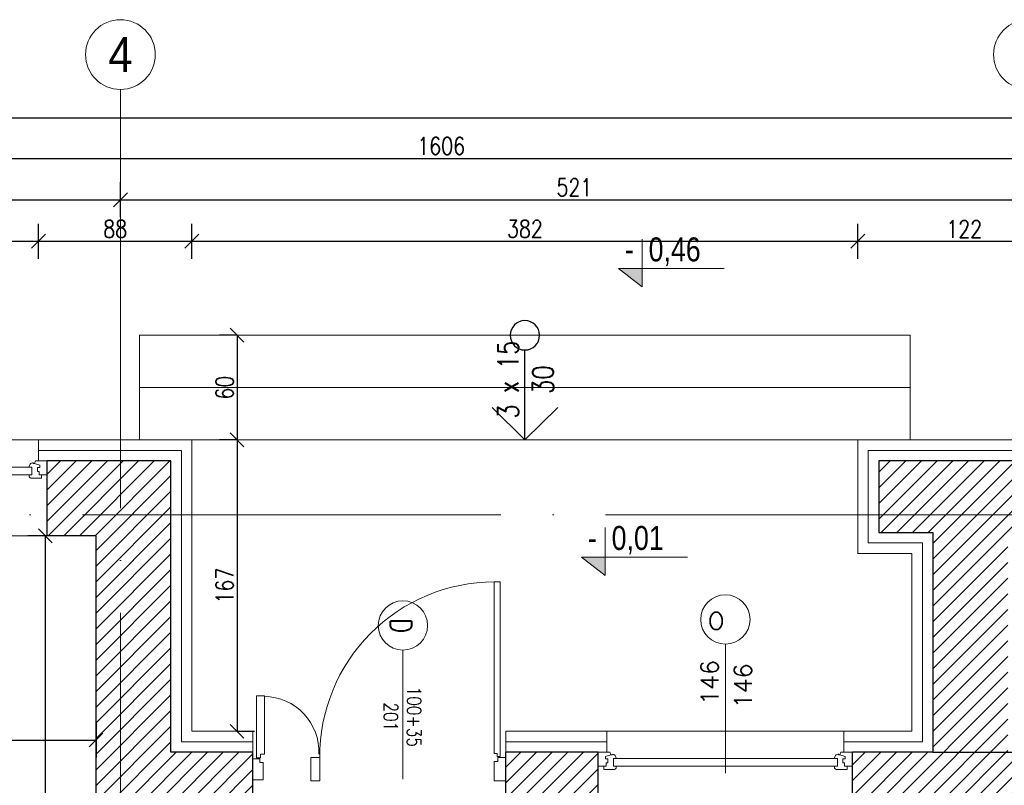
# Model space of a CAD drawing. Header units: millimetres. Extents: x -66901 to 936319, y -323998 to 488548.
# Tile 55 of 84: x 742211 to 747859, y 85452 to 89841. Entities that reach past the tile are written whole.
import ezdxf
from ezdxf.enums import TextEntityAlignment as Align

# ---------------------------------------------------------------- set-up
doc = ezdxf.new("R2010")
doc.units = ezdxf.units.MM
doc.header["$LTSCALE"] = 5
doc.header["$MEASUREMENT"] = 0
doc.linetypes.add('ACAD_ISO04W100', pattern=[30, 24, -3, 0, -3])
doc.linetypes.add('Osie$0$CONTINOUS', pattern=[0])
doc.layers.add('A_HATCH', color=7, linetype='Continuous', lineweight=5, true_color=0x999999)
doc.layers.add('A_IZOLEACJA TERMI_PROJEKTOWANA', color=7, linetype='Continuous', lineweight=15, true_color=0x6093ac)
for name, color, linetype, lineweight in [('A_KONST_ISTNIEJĄCE', 83, 'Continuous', 25), ('A_OPISY', 44, 'Continuous', 9), ('A_OSIE KONSTRUKCYJNE', 150, 'ACAD_ISO04W100', 5), ('A_STOLARKA OKIENNA', 141, 'Continuous', 15), ('A_TEKST', 7, 'Continuous', 15), ('A_WIDOK', 141, 'Continuous', 13), ('A_WYMIAROWANIE', 7, 'Continuous', 9)]:
    doc.layers.add(name, color=color, linetype=linetype, lineweight=lineweight)
doc.layers.add('AA OPISY', color=40, linetype='Continuous')
doc.layers.add('K-S$UPY', color=4, linetype='Continuous')
doc.styles.add('APLUS', font='arial.ttf', dxfattribs={"width": 0.6})
doc.styles.add('DEMIURG_100_opisy', font='arial.ttf', dxfattribs={"width": 0.9, "height": 20})
doc.styles.get("Standard").update_dxf_attribs({"font": 'simplex.shx', "width": 0.8})
doc.linetypes.add('BATTING', pattern='A,0.0001,-0.1,[134,ltypeshp.shx,S=0.1,R=0,X=-0.1,Y=0],-0.2,[134,ltypeshp.shx,S=0.1,R=180,X=0.1,Y=0],-0.1', length=0.4001)
doc.dimstyles.new('1 do 100', dxfattribs={"dimtxt": 10, "dimasz": 8, "dimexe": 10, "dimexo": 10, "dimgap": 2, "dimtad": 1, "dimdec": 0, "dimtxsty": 'Standard', "dimblk": 'OBLIQUE', "dimcen": 2.5, "dimadec": 0, "dimazin": 0, "dimtfac": 1, "dimtdec": 0, "dimtmove": 0, "dimatfit": 3, "dimldrblk": 'OBLIQUE', "dimfxl": 10, "dimfxlon": 1, "dimarcsym": 0})
pattern_1 = [(45, (-15049.4887, -19245.573), (-4.490128, 4.490128), [])]

# ---------------------------------------------------------------- blocks, each defined once
blk = doc.blocks.new('*U599')
for p, q in [((54, 0), (54, -8)), ((54, 0), (60.68, 0)), ((54, 0), (54, -8)), ((60.68, 0), (61.26, -1.55)), ((193.32, 0), (192.74, -1.55)), ((200, 0), (193.32, 0)), ((200, 0), (200, -8)), ((58.24, -2.4), (61.26, -1.55)), ((58.24, -3.73), (58.24, -2.4)), ((59.61, -3.73), (58.24, -3.73)), ((59.61, -6.06), (59.61, -3.73)), ((61.26, -1.55), (62.11, -1.55)), ((62.11, -1.55), (62.01, -1.01)), ((62.75, -7.98), (62.75, -3.66)), ((62.75, -3.66), (64.38, -3.66)), ((191.25, -3.66), (189.62, -3.66)), ((191.25, -7.98), (191.25, -3.66)), ((191.89, -1.55), (191.99, -1.01)), ((192.74, -1.55), (191.89, -1.55)), ((195.76, -2.4), (192.74, -1.55)), ((194.39, -6.06), (194.39, -3.73)), ((194.39, -3.73), (195.76, -3.73)), ((195.76, -3.73), (195.76, -2.4)), ((54, -8), (57.2, -8)), ((57.2, -8), (57.2, -9.92)), ((57.2, -8), (58.59, -8)), ((57.2, -9.92), (63.06, -9.92)), ((58.59, -8), (58.59, -6.06)), ((58.59, -6.06), (59.61, -6.06)), ((64.34, -7.98), (62.75, -7.98)), ((64.34, -9.03), (64.34, -7.98)), ((189.66, -9.03), (189.66, -7.98)), ((189.66, -7.98), (191.25, -7.98)), ((196.8, -9.92), (190.94, -9.92)), ((195.41, -6.06), (194.39, -6.06)), ((195.41, -8), (195.41, -6.06)), ((196.8, -8), (195.41, -8)), ((200, -8), (196.8, -8)), ((196.8, -8), (196.8, -9.92))]:
    blk.add_line(p, q)
blk.add_lwpolyline([(62.75, -3.66), (191.25, -3.66), (191.25, -7.98), (62.75, -7.98)], close=True)
for centre, radius, start, end in [((61.87, -3.52), 2.51, 356.8105, 86.8105), ((192.13, -3.52), 2.51, 93.1895, 183.1895), ((62.97, -8.42), 1.5, 273.3553, 335.6854), ((191.03, -8.42), 1.5, 204.3146, 266.6447)]:
    blk.add_arc(centre, radius, start, end)
blk = doc.blocks.new('*U601')
for p, q in [((-37, 0), (-37, -8)), ((-37, 0), (-30.32, 0)), ((-37, 0), (-37, -8)), ((-30.32, 0), (-29.74, -1.55)), ((193.32, 0), (192.74, -1.55)), ((200, 0), (193.32, 0)), ((200, 0), (200, -8)), ((-32.76, -2.4), (-29.74, -1.55)), ((-32.76, -3.73), (-32.76, -2.4)), ((-31.39, -3.73), (-32.76, -3.73)), ((-31.39, -6.06), (-31.39, -3.73)), ((-29.74, -1.55), (-28.89, -1.55)), ((-28.89, -1.55), (-28.99, -1.01)), ((-28.25, -7.98), (-28.25, -3.66)), ((-28.25, -3.66), (-26.62, -3.66)), ((191.25, -3.66), (189.62, -3.66)), ((191.25, -7.98), (191.25, -3.66)), ((191.89, -1.55), (191.99, -1.01)), ((192.74, -1.55), (191.89, -1.55)), ((195.76, -2.4), (192.74, -1.55)), ((194.39, -6.06), (194.39, -3.73)), ((194.39, -3.73), (195.76, -3.73)), ((195.76, -3.73), (195.76, -2.4)), ((-37, -8), (-33.8, -8)), ((-33.8, -8), (-33.8, -9.92)), ((-33.8, -8), (-32.41, -8)), ((-33.8, -9.92), (-27.94, -9.92)), ((-32.41, -8), (-32.41, -6.06)), ((-32.41, -6.06), (-31.39, -6.06)), ((-26.66, -7.98), (-28.25, -7.98)), ((-26.66, -9.03), (-26.66, -7.98)), ((189.66, -9.03), (189.66, -7.98)), ((189.66, -7.98), (191.25, -7.98)), ((196.8, -9.92), (190.94, -9.92)), ((195.41, -6.06), (194.39, -6.06)), ((195.41, -8), (195.41, -6.06)), ((196.8, -8), (195.41, -8)), ((200, -8), (196.8, -8)), ((196.8, -8), (196.8, -9.92))]:
    blk.add_line(p, q)
blk.add_lwpolyline([(-28.25, -3.66), (191.25, -3.66), (191.25, -7.98), (-28.25, -7.98)], close=True)
for centre, radius, start, end in [((-29.13, -3.52), 2.51, 356.8105, 86.8105), ((192.13, -3.52), 2.51, 93.1895, 183.1895), ((-28.03, -8.42), 1.5, 273.3553, 335.6854), ((191.03, -8.42), 1.5, 204.3146, 266.6447)]:
    blk.add_arc(centre, radius, start, end)
blk = doc.blocks.new('*U596')
at = {"layer": 'AA OPISY'}
for q in [(-103.53, 18.82), (-136.57, 0), (-103.53, -18.82)]:
    blk.add_line((-85, 0), q, dxfattribs=at)
blk.add_circle((-145, 0), 8.43, dxfattribs=at)
blk = doc.blocks.new('WARTOŚĆ')
at = {"layer": 'A_OPISY'}
blk.add_line((0, 0), (0, 73.97), dxfattribs=at)
blk.add_circle((0, 88.12), 14.15, dxfattribs=at)
blk.add_attdef('OZ', (-9.99, 82.42), '', height=10, dxfattribs=at)
for tag, p in [('S', (-4.03, 32.64)), ('H', (15.09, 32.64))]:
    blk.add_attdef(tag, p, '', height=10, rotation=90, dxfattribs=at)
blk = doc.blocks.new('*U171')
blk.add_hatch(color=256).paths.add_polyline_path([(0, 0.1532), (-0.198, 0.1532), (0, 0)])
blk.add_line((0, 0.1532), (0, 0.4))
blk.add_lwpolyline([(0, 0.1532), (0, 0), (-0.198, 0.1532), (0.6852, 0.1532)])
at = {"style": 'APLUS', "width": 0.8}
blk.add_attdef('%%P_0.00', text='', height=0.2, dxfattribs=at).set_placement((-0.1457, 0.1532), align=Align.BOTTOM_LEFT)
blk = doc.blocks.new('OSI')
at = {"layer": 'A_OSIE KONSTRUKCYJNE', "ltscale": 2}
for p, q in [((17829.03, 22227.01), (17829.03, 19966.92)), ((17207.22, 21983.12), (19027.17, 21983.12))]:
    blk.add_line(p, q, dxfattribs=at)
at = {"layer": 'A_OSIE KONSTRUKCYJNE', "linetype": 'Continuous'}
for centre in [(17829.03, 22247.01), (18349.85, 22247.01)]:
    blk.add_circle(centre, 20, dxfattribs=at)
at = {"layer": 'A_OSIE KONSTRUKCYJNE', "linetype": 'Osie$0$CONTINOUS', "style": 'DEMIURG_100_opisy', "width": 0.9}
blk.add_text('4', height=20, dxfattribs=at).set_placement((17829.03, 22247.01), align=Align.MIDDLE_CENTER)
blk = doc.blocks.new('_Oblique')
at = {"color": 0, "linetype": 'ByBlock', "lineweight": -2}
blk.add_line((-0.5, -0.5), (0.5, 0.5), dxfattribs=at)
blk = doc.blocks.new('*D380')
at = {"layer": 'A_WYMIAROWANIE', "color": 0, "lineweight": -2, "ltscale": 2, "transparency": 16777216}
for p, q in [((14201.26, 19478.68), (14201.26, 19488.68)), ((14775.26, 19488.68), (14775.26, 19468.68)), ((14201.26, 19478.68), (14775.26, 19478.68))]:
    blk.add_line(p, q, dxfattribs=at)
at = {"layer": 'Defpoints', "color": 0, "ltscale": 2, "transparency": 16777216}
for p in [(14775.26, 19512.16), (14201.26, 19478.68), (14775.26, 19478.68)]:
    blk.add_point(p, dxfattribs=at)
at = {"layer": 'A_WYMIAROWANIE', "color": 0, "lineweight": -2, "ltscale": 2, "transparency": 16777216, "xscale": 8, "yscale": 8, "zscale": 8, "rotation": 180}
blk.add_blockref('_Oblique', (14201.26, 19478.68), dxfattribs=at)
at = {"layer": 'A_WYMIAROWANIE', "color": 0, "lineweight": -2, "ltscale": 2, "transparency": 16777216, "xscale": 8, "yscale": 8, "zscale": 8}
blk.add_blockref('_Oblique', (14775.26, 19478.68), dxfattribs=at)
at = {"layer": 'A_WYMIAROWANIE', "color": 0, "ltscale": 2, "transparency": 16777216, "insert": (14488.26, 19485.77), "char_height": 10, "attachment_point": 5}
blk.add_mtext('574', dxfattribs=at)
blk = doc.blocks.new('*D409')
at = {"layer": 'A_WYMIAROWANIE', "color": 0, "lineweight": -2, "ltscale": 2, "transparency": 16777216}
for p, q in [((14515.26, 19754.53), (14515.26, 19774.53)), ((14742.26, 19754.53), (14742.26, 19774.53)), ((14515.26, 19764.53), (14742.26, 19764.53))]:
    blk.add_line(p, q, dxfattribs=at)
at = {"layer": 'Defpoints', "color": 0, "ltscale": 2, "transparency": 16777216}
for p in [(14742.26, 19764.53), (14515.26, 19650.66), (14742.26, 19650.66)]:
    blk.add_point(p, dxfattribs=at)
at = {"layer": 'A_WYMIAROWANIE', "color": 0, "lineweight": -2, "ltscale": 2, "transparency": 16777216, "xscale": 8, "yscale": 8, "zscale": 8, "rotation": 180}
blk.add_blockref('_Oblique', (14515.26, 19764.53), dxfattribs=at)
at = {"layer": 'A_WYMIAROWANIE', "color": 0, "lineweight": -2, "ltscale": 2, "transparency": 16777216, "xscale": 8, "yscale": 8, "zscale": 8}
blk.add_blockref('_Oblique', (14742.26, 19764.53), dxfattribs=at)
at = {"layer": 'A_WYMIAROWANIE', "color": 0, "ltscale": 2, "transparency": 16777216, "insert": (14628.76, 19771.55), "char_height": 10, "attachment_point": 5}
blk.add_mtext('227', dxfattribs=at)
blk = doc.blocks.new('*D410')
at = {"layer": 'A_WYMIAROWANIE', "color": 0, "lineweight": -2, "ltscale": 2, "transparency": 16777216}
for p, q in [((14742.26, 19754.53), (14742.26, 19774.53)), ((14830.26, 19754.53), (14830.26, 19774.53)), ((14742.26, 19764.53), (14830.26, 19764.53))]:
    blk.add_line(p, q, dxfattribs=at)
at = {"layer": 'Defpoints', "color": 0, "ltscale": 2, "transparency": 16777216}
for p in [(14830.26, 19764.53), (14742.26, 19650.66), (14830.26, 19650.66)]:
    blk.add_point(p, dxfattribs=at)
at = {"layer": 'A_WYMIAROWANIE', "color": 0, "lineweight": -2, "ltscale": 2, "transparency": 16777216, "xscale": 8, "yscale": 8, "zscale": 8, "rotation": 180}
blk.add_blockref('_Oblique', (14742.26, 19764.53), dxfattribs=at)
at = {"layer": 'A_WYMIAROWANIE', "color": 0, "lineweight": -2, "ltscale": 2, "transparency": 16777216, "xscale": 8, "yscale": 8, "zscale": 8}
blk.add_blockref('_Oblique', (14830.26, 19764.53), dxfattribs=at)
at = {"layer": 'A_WYMIAROWANIE', "color": 0, "ltscale": 2, "transparency": 16777216, "insert": (14786.26, 19771.63), "char_height": 10, "attachment_point": 5}
blk.add_mtext('88', dxfattribs=at)
blk = doc.blocks.new('*D411')
at = {"layer": 'A_WYMIAROWANIE', "color": 0, "lineweight": -2, "ltscale": 2, "transparency": 16777216}
for p, q in [((14830.26, 19754.53), (14830.26, 19774.53)), ((15212.26, 19754.53), (15212.26, 19774.53)), ((14830.26, 19764.53), (15212.26, 19764.53))]:
    blk.add_line(p, q, dxfattribs=at)
at = {"layer": 'Defpoints', "color": 0, "ltscale": 2, "transparency": 16777216}
for p in [(15212.26, 19764.53), (14830.26, 19650.66), (15212.26, 19650.66)]:
    blk.add_point(p, dxfattribs=at)
at = {"layer": 'A_WYMIAROWANIE', "color": 0, "lineweight": -2, "ltscale": 2, "transparency": 16777216, "xscale": 8, "yscale": 8, "zscale": 8, "rotation": 180}
blk.add_blockref('_Oblique', (14830.26, 19764.53), dxfattribs=at)
at = {"layer": 'A_WYMIAROWANIE', "color": 0, "lineweight": -2, "ltscale": 2, "transparency": 16777216, "xscale": 8, "yscale": 8, "zscale": 8}
blk.add_blockref('_Oblique', (15212.26, 19764.53), dxfattribs=at)
at = {"layer": 'A_WYMIAROWANIE', "color": 0, "ltscale": 2, "transparency": 16777216, "insert": (15021.26, 19771.64), "char_height": 10, "attachment_point": 5}
blk.add_mtext('382', dxfattribs=at)
blk = doc.blocks.new('*D412')
at = {"layer": 'A_WYMIAROWANIE', "color": 0, "lineweight": -2, "ltscale": 2, "transparency": 16777216}
for p, q in [((15212.26, 19754.53), (15212.26, 19774.53)), ((15334.26, 19754.53), (15334.26, 19774.53)), ((15212.26, 19764.53), (15334.26, 19764.53))]:
    blk.add_line(p, q, dxfattribs=at)
at = {"layer": 'Defpoints', "color": 0, "ltscale": 2, "transparency": 16777216}
for p in [(15334.26, 19764.53), (15212.26, 19650.66), (15334.26, 19650.66)]:
    blk.add_point(p, dxfattribs=at)
at = {"layer": 'A_WYMIAROWANIE', "color": 0, "lineweight": -2, "ltscale": 2, "transparency": 16777216, "xscale": 8, "yscale": 8, "zscale": 8, "rotation": 180}
blk.add_blockref('_Oblique', (15212.26, 19764.53), dxfattribs=at)
at = {"layer": 'A_WYMIAROWANIE', "color": 0, "lineweight": -2, "ltscale": 2, "transparency": 16777216, "xscale": 8, "yscale": 8, "zscale": 8}
blk.add_blockref('_Oblique', (15334.26, 19764.53), dxfattribs=at)
at = {"layer": 'A_WYMIAROWANIE', "color": 0, "ltscale": 2, "transparency": 16777216, "insert": (15273.26, 19771.55), "char_height": 10, "attachment_point": 5}
blk.add_mtext('122', dxfattribs=at)
blk = doc.blocks.new('*D421')
at = {"layer": 'A_WYMIAROWANIE', "color": 0, "lineweight": -2, "ltscale": 2, "transparency": 16777216}
for p, q in [((14628.76, 19778.36), (14628.76, 19798.36)), ((14789.26, 19778.36), (14789.26, 19798.36)), ((14628.76, 19788.36), (14789.26, 19788.36))]:
    blk.add_line(p, q, dxfattribs=at)
at = {"layer": 'Defpoints', "color": 0, "ltscale": 2, "transparency": 16777216}
for p in [(14789.26, 19788.36), (14789.26, 19676.06), (14628.76, 19663.63)]:
    blk.add_point(p, dxfattribs=at)
at = {"layer": 'A_WYMIAROWANIE', "color": 0, "lineweight": -2, "ltscale": 2, "transparency": 16777216, "xscale": 8, "yscale": 8, "zscale": 8, "rotation": 180}
blk.add_blockref('_Oblique', (14628.76, 19788.36), dxfattribs=at)
at = {"layer": 'A_WYMIAROWANIE', "color": 0, "lineweight": -2, "ltscale": 2, "transparency": 16777216, "xscale": 8, "yscale": 8, "zscale": 8}
blk.add_blockref('_Oblique', (14789.26, 19788.36), dxfattribs=at)
at = {"layer": 'A_WYMIAROWANIE', "color": 0, "ltscale": 2, "transparency": 16777216, "insert": (14709.01, 19795.47), "char_height": 10, "attachment_point": 5}
blk.add_mtext('161', dxfattribs=at)
blk = doc.blocks.new('*D422')
at = {"layer": 'A_WYMIAROWANIE', "color": 0, "lineweight": -2, "ltscale": 2, "transparency": 16777216}
for p, q in [((14789.26, 19778.36), (14789.26, 19798.36)), ((15310.08, 19778.36), (15310.08, 19798.36)), ((14789.26, 19788.36), (15310.08, 19788.36))]:
    blk.add_line(p, q, dxfattribs=at)
at = {"layer": 'Defpoints', "color": 0, "ltscale": 2, "transparency": 16777216}
for p in [(15310.08, 19788.36), (15310.08, 19678.68), (14789.26, 19676.06)]:
    blk.add_point(p, dxfattribs=at)
at = {"layer": 'A_WYMIAROWANIE', "color": 0, "lineweight": -2, "ltscale": 2, "transparency": 16777216, "xscale": 8, "yscale": 8, "zscale": 8, "rotation": 180}
blk.add_blockref('_Oblique', (14789.26, 19788.36), dxfattribs=at)
at = {"layer": 'A_WYMIAROWANIE', "color": 0, "lineweight": -2, "ltscale": 2, "transparency": 16777216, "xscale": 8, "yscale": 8, "zscale": 8}
blk.add_blockref('_Oblique', (15310.08, 19788.36), dxfattribs=at)
at = {"layer": 'A_WYMIAROWANIE', "color": 0, "ltscale": 2, "transparency": 16777216, "insert": (15049.67, 19795.47), "char_height": 10, "attachment_point": 5}
blk.add_mtext('521', dxfattribs=at)
blk = doc.blocks.new('*D427')
at = {"layer": 'A_WYMIAROWANIE', "color": 0, "lineweight": -2, "ltscale": 2, "transparency": 16777216}
for p, q in [((14170.26, 19802.03), (14170.26, 19822.03)), ((15776.26, 19802.03), (15776.26, 19822.03)), ((14170.26, 19812.03), (15776.26, 19812.03))]:
    blk.add_line(p, q, dxfattribs=at)
at = {"layer": 'Defpoints', "color": 0, "ltscale": 2, "transparency": 16777216}
for p in [(15776.26, 19812.03), (14170.26, 19655.66), (15776.26, 19650.66)]:
    blk.add_point(p, dxfattribs=at)
at = {"layer": 'A_WYMIAROWANIE', "color": 0, "lineweight": -2, "ltscale": 2, "transparency": 16777216, "xscale": 8, "yscale": 8, "zscale": 8, "rotation": 180}
blk.add_blockref('_Oblique', (14170.26, 19812.03), dxfattribs=at)
at = {"layer": 'A_WYMIAROWANIE', "color": 0, "lineweight": -2, "ltscale": 2, "transparency": 16777216, "xscale": 8, "yscale": 8, "zscale": 8}
blk.add_blockref('_Oblique', (15776.26, 19812.03), dxfattribs=at)
at = {"layer": 'A_WYMIAROWANIE', "color": 0, "ltscale": 2, "transparency": 16777216, "insert": (14973.26, 19819.14), "char_height": 10, "attachment_point": 5}
blk.add_mtext('1606', dxfattribs=at)
blk = doc.blocks.new('*D428')
at = {"layer": 'A_WYMIAROWANIE', "color": 0, "lineweight": -2, "ltscale": 2, "transparency": 16777216}
for p, q in [((13281.26, 19825.06), (13281.26, 19845.06)), ((15776.26, 19825.06), (15776.26, 19845.06)), ((15776.26, 19835.06), (13281.26, 19835.06))]:
    blk.add_line(p, q, dxfattribs=at)
at = {"layer": 'Defpoints', "color": 0, "ltscale": 2, "transparency": 16777216}
for p in [(13281.26, 19835.06), (15776.26, 19650.66), (13281.26, 19585.66)]:
    blk.add_point(p, dxfattribs=at)
at = {"layer": 'A_WYMIAROWANIE', "color": 0, "lineweight": -2, "ltscale": 2, "transparency": 16777216, "xscale": 8, "yscale": 8, "zscale": 8, "rotation": 180}
blk.add_blockref('_Oblique', (13281.26, 19835.06), dxfattribs=at)
at = {"layer": 'A_WYMIAROWANIE', "color": 0, "lineweight": -2, "ltscale": 2, "transparency": 16777216, "xscale": 8, "yscale": 8, "zscale": 8}
blk.add_blockref('_Oblique', (15776.26, 19835.06), dxfattribs=at)
at = {"layer": 'A_WYMIAROWANIE', "color": 0, "ltscale": 2, "transparency": 16777216, "insert": (14528.76, 19842.17), "char_height": 10, "attachment_point": 5}
blk.add_mtext('2495', dxfattribs=at)
blk = doc.blocks.new('*D445')
at = {"layer": 'A_WYMIAROWANIE', "color": 0, "lineweight": -2, "ltscale": 2, "transparency": 16777216}
for p, q in [((15936.59, 19650.66), (15956.59, 19650.66)), ((15946.59, 17890.66), (15946.59, 19650.66)), ((15936.59, 17890.66), (15956.59, 17890.66))]:
    blk.add_line(p, q, dxfattribs=at)
at = {"layer": 'Defpoints', "color": 0, "ltscale": 2, "transparency": 16777216}
for p in [(15290.28, 19650.66), (15946.59, 19650.66), (15333.26, 17890.66)]:
    blk.add_point(p, dxfattribs=at)
at = {"layer": 'A_WYMIAROWANIE', "color": 0, "lineweight": -2, "ltscale": 2, "transparency": 16777216, "xscale": 8, "yscale": 8, "zscale": 8}
for p, rotation in [((15946.59, 19650.66), 90), ((15946.59, 17890.66), 270)]:
    blk.add_blockref('_Oblique', p, dxfattribs=dict(at, rotation=rotation))
at = {"layer": 'A_WYMIAROWANIE', "color": 0, "ltscale": 2, "transparency": 16777216, "insert": (15939.48, 18770.66), "char_height": 10, "attachment_point": 5, "rotation": 90}
blk.add_mtext('1760', dxfattribs=at)
blk = doc.blocks.new('*D506')
at = {"layer": 'A_WYMIAROWANIE', "color": 0, "lineweight": -2, "ltscale": 2, "transparency": 16777216}
for p, q in [((14856.14, 19710.66), (14846.14, 19710.66)), ((14856.14, 19710.66), (14856.14, 19650.66)), ((14856.14, 19650.66), (14846.14, 19650.66))]:
    blk.add_line(p, q, dxfattribs=at)
at = {"layer": 'Defpoints', "color": 0, "ltscale": 2, "transparency": 16777216}
for p in [(14857.74, 19710.66), (14856.14, 19650.66), (14857.74, 19650.66)]:
    blk.add_point(p, dxfattribs=at)
at = {"layer": 'A_WYMIAROWANIE', "color": 0, "lineweight": -2, "ltscale": 2, "transparency": 16777216, "xscale": 8, "yscale": 8, "zscale": 8}
for p, rotation in [((14856.14, 19710.66), 90), ((14856.14, 19650.66), 270)]:
    blk.add_blockref('_Oblique', p, dxfattribs=dict(at, rotation=rotation))
at = {"layer": 'A_WYMIAROWANIE', "color": 0, "ltscale": 2, "transparency": 16777216, "insert": (14849.04, 19680.66), "char_height": 10, "attachment_point": 5, "rotation": 90}
blk.add_mtext('60', dxfattribs=at)
blk = doc.blocks.new('*D507')
at = {"layer": 'A_WYMIAROWANIE', "color": 0, "lineweight": -2, "ltscale": 2, "transparency": 16777216}
for p, q in [((14856.14, 19650.66), (14846.14, 19650.66)), ((14856.14, 19650.66), (14856.14, 19483.66)), ((14856.14, 19483.66), (14866.14, 19483.66))]:
    blk.add_line(p, q, dxfattribs=at)
at = {"layer": 'Defpoints', "color": 0, "ltscale": 2, "transparency": 16777216}
for p in [(14857.74, 19650.66), (14856.14, 19483.66), (14856.14, 19483.66)]:
    blk.add_point(p, dxfattribs=at)
at = {"layer": 'A_WYMIAROWANIE', "color": 0, "lineweight": -2, "ltscale": 2, "transparency": 16777216, "xscale": 8, "yscale": 8, "zscale": 8}
for p, rotation in [((14856.14, 19650.66), 90), ((14856.14, 19483.66), 270)]:
    blk.add_blockref('_Oblique', p, dxfattribs=dict(at, rotation=rotation))
at = {"layer": 'A_WYMIAROWANIE', "color": 0, "ltscale": 2, "transparency": 16777216, "insert": (14849.04, 19567.16), "char_height": 10, "attachment_point": 5, "rotation": 90}
blk.add_mtext('167', dxfattribs=at)
blk = doc.blocks.new('*D536')
at = {"layer": 'A_WYMIAROWANIE', "color": 0, "lineweight": -2, "ltscale": 2, "transparency": 16777216}
for p, q in [((14756.2, 19595.66), (14736.2, 19595.66)), ((14746.2, 19280.66), (14746.2, 19595.66)), ((14756.2, 19280.66), (14736.2, 19280.66))]:
    blk.add_line(p, q, dxfattribs=at)
at = {"layer": 'Defpoints', "color": 0, "ltscale": 2, "transparency": 16777216}
for p in [(14746.2, 19595.66), (14775.26, 19595.66), (14780.5, 19280.66)]:
    blk.add_point(p, dxfattribs=at)
at = {"layer": 'A_WYMIAROWANIE', "color": 0, "lineweight": -2, "ltscale": 2, "transparency": 16777216, "xscale": 8, "yscale": 8, "zscale": 8}
for p, rotation in [((14746.2, 19595.66), 90), ((14746.2, 19280.66), 270)]:
    blk.add_blockref('_Oblique', p, dxfattribs=dict(at, rotation=rotation))
at = {"layer": 'A_WYMIAROWANIE', "color": 0, "ltscale": 2, "transparency": 16777216, "insert": (14739.09, 19438.16), "char_height": 10, "attachment_point": 5, "rotation": 90}
blk.add_mtext('315', dxfattribs=at)
blk = doc.blocks.new('A$C704C2890')
at = {"layer": 'A_HATCH'}
h = blk.add_hatch(dxfattribs=at)
h.set_pattern_fill('ANSI31', color=256, scale=2)
h.set_pattern_definition(pattern_1)
h.paths.add_polyline_path([(2024, -1237), (1954, -1237), (1914, -1237), (1914, -1280), (1958, -1280), (1958, -1294), (2024, -1294)])
h.paths.add_polyline_path([(1739, -1237), (1567, -1237), (1567, -1280), (1739, -1280)])
h.paths.add_polyline_path([(1467, -1144), (1439, -1144), (1439, -1237), (1467, -1237)])
h.paths.add_polyline_path([(1467, -1019), (1439, -1019), (1439, -1044), (1467, -1044)])
h.paths.add_polyline_path([(1467, -507), (1439, -507), (1439, -931), (1467, -931)])
h.paths.add_polyline_path([(1516, -597), (1467, -597), (1467, -667), (1516, -667)])
h.paths.add_polyline_path([(1516, -479), (1482, -479), (1482, -447), (1475.1, -447), (1439, -447), (1439, -507), (1467, -507), (1516, -507)])
h.paths.add_polyline_path([(1954, -479), (1727, -479), (1727, -474), (1699, -474), (1699, -479), (1699, -507), (1954, -507)])
h.paths.add_polyline_path([(1727, -349), (1699, -349), (1699, -384), (1727, -384)])
h.paths.add_polyline_path([(1727, -172), (1727, -129), (1674, -129), (1674, -136.43), (1674, -172), (1699, -172), (1699, -245), (1727, -245)])
h.paths.add_polyline_path([(1482, 38), (1411, 38), (1411, 30), (1411, -5), (1439, -5), (1439, -172), (1529, -172), (1529, -129), (1482, -129)])
h.paths.add_polyline_path([(1482, -172), (1439, -172), (1439, -320), (1482, -320)])
h = blk.add_hatch(dxfattribs=at)
h.set_pattern_fill('ANSI31', color=256, scale=2)
h.set_pattern_definition(pattern_1)
h.paths.add_polyline_path([(2428, 38), (2345, 38), (2345, 25), (2345, -5), (2385, -5), (2385, -312), (2428, -312)])
h.paths.add_polyline_path([(2428, -467), (2420, -467), (2385, -467), (2385, -585), (2428, -585)])
h.paths.add_polyline_path([(2428, -740), (2385, -740), (2385, -964), (2355, -964), (2355, -1029), (2385, -1029), (2385, -1391), (2024, -1391), (2000, -1391), (1958, -1391), (1958, -1434), (2428, -1434)])
h.paths.add_polyline_path([(1995, 38), (1888, 38), (1888, -3), (1919, -3), (1919, -129), (1962, -129), (1962, -5), (1995, -5)])
h.paths.add_polyline_path([(2149, -1029), (2149, -964), (2024, -964), (2024, -172), (2024, -129), (1919, -129), (1873, -129), (1873, -172), (1954, -172), (1954, -1142), (2024, -1142), (2024, -1029)])
at = {"layer": 'A_IZOLEACJA TERMI_PROJEKTOWANA', "ltscale": 2}
for p, q in [((1406, 38), (1406, 50)), ((1529, -129), (1529, -117)), ((1674, -129), (1674, -117)), ((1732, -129), (1732, -117)), ((1868, -129), (1868, -117))]:
    blk.add_line(p, q, dxfattribs=at)
for points in [[(1406, 50), (1494, 50), (1494, -117), (1529, -117)], [(1868, -117), (1907, -117), (1907, -15), (1876, -15), (1876, 50), (1998, 50)], [(1674, -117), (1732, -117)]]:
    blk.add_lwpolyline(points, dxfattribs=at)
at = {"layer": 'A_IZOLEACJA TERMI_PROJEKTOWANA', "linetype": 'BATTING', "ltscale": 14}
for points in [[(1406, 44), (1488, 44), (1488, -123), (1529, -123)], [(1868, -123), (1913, -123), (1913, -9), (1882, -9), (1882, 44), (1998, 44)], [(1674, -123), (1732, -123)]]:
    blk.add_lwpolyline(points, dxfattribs=at)
at = {"layer": 'A_KONST_ISTNIEJĄCE', "ltscale": 2}
for p, q in [((1411, -5), (1411, 38)), ((1529, -172), (1529, -129)), ((1674, -172), (1674, -129)), ((1727, -172), (1727, -129)), ((1873, -172), (1873, -129)), ((1919, -129), (2024, -129))]:
    blk.add_line(p, q, dxfattribs=at)
for points in [[(1529, -129), (1482, -129), (1482, 38), (1411, 38)], [(1995, 38), (1888, 38), (1888, -3), (1919, -3), (1919, -129), (1873, -129)], [(1529, -172), (1439, -172), (1439, -5), (1411, -5)], [(1727, -129), (1674, -129)]]:
    blk.add_lwpolyline(points, dxfattribs=at)
at = {"layer": 'A_OPISY', "color": 144, "transparency": 33554559}
for p, q in [((1615.03, -70.48), (1615.03, -144.46)), ((1669.09, -129.67), (1667.36, -129.67)), ((1669.09, -131.39), (1669.09, -129.67)), ((1667.33, -134.26), (1669.56, -134.26)), ((1669.56, -134.26), (1669.56, -132.04))]:
    blk.add_line(p, q, dxfattribs=at)
for points in [[(1670.82, -131.39), (1670.82, -31.39), (1667.36, -31.39), (1667.36, -129.67)], [(1562.15, -145.37), (1562.15, -132.04), (1567.33, -132.04), (1567.33, -145.37), (1562.15, -145.37)], [(1669.56, -132.04), (1674, -132.04), (1674, -145.37), (1667.33, -145.37)], [(1667.33, -134.26), (1667.33, -145.37)], [(1669.09, -131.39), (1670.82, -131.39)]]:
    blk.add_lwpolyline(points, dxfattribs=at)
for points in [[(1531.14, -132.29), (1531.14, -96.62), (1535.65, -96.62), (1535.65, -130.03), (1533.39, -130.03), (1533.39, -132.29)], [(1534.96, -144.79), (1534.96, -134.85), (1532.97, -134.85), (1532.97, -132.86), (1529, -132.86), (1529, -144.79)]]:
    blk.add_lwpolyline(points, close=True, dxfattribs=at)
blk.add_circle((1615.03, -56.33), 14.15, dxfattribs=at)
for centre, radius, start, end in [((1667.36, -131.42), 100.03, 89.9989, 180.3548), ((1534.91, -128.93), 31.98, 358.0239, 88.6693)]:
    blk.add_arc(centre, radius, start, end, dxfattribs=at)
at = {"layer": 'A_WIDOK', "ltscale": 2}
for p, q in [((1464, 110), (1906, 110)), ((1464, 110), (1464, 50)), ((1906, 110), (1906, 50)), ((1464, 80), (1906, 80)), ((1179, 50), (1406, 50)), ((1494, 50), (1876, 50)), ((1411, -5), (1174, -5)), ((1732, -117), (1868, -117))]:
    blk.add_line(p, q, dxfattribs=at)
at = {"layer": 'A_OPISY', "transparency": 33554687, "xscale": 68.67492864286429, "yscale": 68.67492864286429, "zscale": 68.67492864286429, "rotation": 1.435389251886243e-05}
for p, values in [((1752.34, 137.72), {'%%P_0.00': '-  0,46'}), ((1731.14, -27.68), {'%%P_0.00': '-  0,01'})]:
    blk.add_blockref('*U171', p, dxfattribs=at).add_auto_attribs(values)
at = {"layer": 'A_OPISY', "transparency": 33554559, "xscale": -1, "rotation": 90}
blk.add_blockref('*U596', (1685, -35), dxfattribs=at)
at = {"layer": 'A_OPISY', "color": 144, "transparency": 33554559}
ref = blk.add_blockref('WARTOŚĆ', (1800, -141.01), dxfattribs=at)
ref.add_attrib('S', '146', (1795.97, -101.84), dxfattribs={"color": 0, "height": 10, "rotation": 90})
ref.add_attrib('H', '146', (1815.09, -103.79), dxfattribs={"color": 0, "height": 10, "rotation": 90})
ref.add_attrib('OZ', 'O', (1790.01, -58.73), dxfattribs={"color": 0, "height": 10})
at = {"layer": 'A_OSIE KONSTRUKCYJNE'}
blk.add_blockref('OSI', (-16376.03, -21976.12), dxfattribs=at)
at = {"layer": 'A_STOLARKA OKIENNA', "transparency": 33554559, "xscale": -1}
for name, p in [('*U601', (1374, 38)), ('*U599', (1927, -129))]:
    blk.add_blockref(name, p, dxfattribs=at)
at = {"layer": 'A_OPISY', "color": 144, "transparency": 33554559, "width": 44.3905, "attachment_point": 5, "rotation": 270}
for s, insert, char_height in [('D', (1613.96, -56.52), 12), ('100+35\\P201', (1614.81, -108.71), 8)]:
    blk.add_mtext(s, dxfattribs=dict(at, insert=insert, char_height=char_height))
at = {"layer": 'A_OPISY'}
for tag, p in [('90+15', (1523.57, -388.18)), ('200', (1523.57, -407.04))]:
    blk.add_attdef(tag, p, '', height=9.86, dxfattribs=at)
blk.add_attdef('OZ', (1572.64, -382.31), '', height=9.86, rotation=270, dxfattribs=at)
at = {"layer": 'A_TEKST', "transparency": 33554559, "insert": (1685.43, 84.58), "char_height": 12, "attachment_point": 5, "rotation": 90}
blk.add_mtext_dynamic_manual_height_columns('3 x 15\\P\\pxqc;30', width=91.3974, gutter_width=12.5, heights=[39.91], dxfattribs=at)
at = {"layer": 'A_WYMIAROWANIE', "ltscale": 2}
for base, p1, p2, picture, middle, set_off in [((1439, 19512.16), (865, 19512.16), (1439, -88.5), '*D380', (1152, -114.89), (-13336.26, -19600.66)), ((2440, 211.37), (834, 55), (2440, 50), '*D427', (1637, 218.48), (-13336.26, -19600.66)), ((1453, 187.70483975), (1292.5, 62.97453366), (1453, 75.40056916), '*D421', (1372.75, 194.81056963), (-13336.25854956, -19600.66011344)), ((1973.82, 187.7), (1453, 75.4), (1973.82, 78.02), '*D422', (1713.41, 194.81), (-13336.26, -19600.66)), ((1406, 163.87), (1179, 50), (1406, 50), '*D409', (1292.5, 170.89), (-13336.26, -19600.66)), ((1494, 163.87), (1406, 50), (1494, 50), '*D410', (1450, 170.97), (-13336.26, -19600.66)), ((1876, 163.87), (1494, 50), (1876, 50), '*D411', (1685, 170.98), (-13336.26, -19600.66)), ((1998, 163.87), (1876, 50), (1998, 50), '*D412', (1937, 170.89), (-13336.26, -19600.66))]:
    dim = blk.add_linear_dim(base=base, p1=p1, p2=p2, dimstyle='1 do 100', override={"dimtmove": 1}, dxfattribs=at)
    dim.commit()
    dim.dimension.update_dxf_attribs({"geometry": picture, "text_midpoint": middle, "insert": set_off})
dim = blk.add_linear_dim(base=(-55, 234.4), p1=(2440, 50), p2=(-55, -15), dimstyle='1 do 100', dxfattribs=at)
dim.commit()
dim.dimension.update_dxf_attribs({"geometry": '*D428', "text_midpoint": (1192.5, 241.51), "insert": (-13336.26, -19600.66)})
for base, p1, p2, picture, middle in [((1519.89, 50), (1521.48, 110), (1521.48, 50), '*D506', (1512.78, 80)), ((2610.33, 50), (1997, -1710), (1954.02, 50), '*D445', (2603.23, -830))]:
    dim = blk.add_linear_dim(base=base, p1=p1, p2=p2, angle=90, dimstyle='1 do 100', dxfattribs=at)
    dim.commit()
    dim.dimension.update_dxf_attribs({"geometry": picture, "text_midpoint": middle, "insert": (-13336.26, -19600.66)})
for base, p1, p2, picture, middle in [((14857.74, -117), (14856.14, 50), (14857.74, -117), '*D507', (1512.78, -33.5)), ((1409.95, -5), (1444.24, -320), (1439, -5), '*D536', (1402.84, -162.5))]:
    dim = blk.add_linear_dim(base=base, p1=p1, p2=p2, angle=90, dimstyle='1 do 100', override={"dimtmove": 1}, dxfattribs=at)
    dim.commit()
    dim.dimension.update_dxf_attribs({"geometry": picture, "text_midpoint": middle, "insert": (-13336.26, -19600.66)})

msp = doc.modelspace()

# ---------------------------------------------------------------- block references
at = {"layer": 'K-S$UPY', "xscale": 10, "yscale": 10, "zscale": 10}
msp.add_blockref('A$C704C2890', (728259, 86931.848), dxfattribs=at)

doc.saveas('drawing.dxf')
